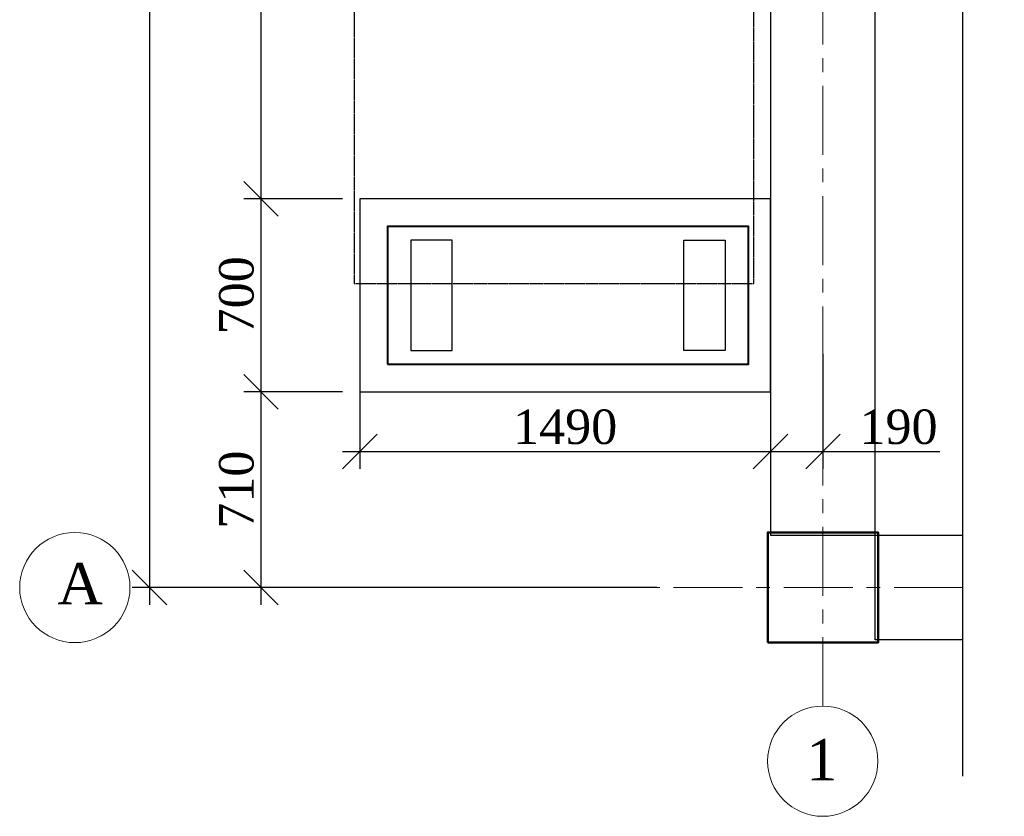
# Model space of a CAD drawing. Header units: millimetres. Extents: x 2063114 to 14983986, y -126020516 to 213791.
# Tile 220 of 256: x 2330326 to 2337470, y -1317498 to -1311718. Entities that reach past the tile are written whole.
import ezdxf

# ---------------------------------------------------------------- set-up
doc = ezdxf.new("R2010")
doc.units = ezdxf.units.MM
for name, pattern in [('ACAD_ISO04W100', [30, 24, -3, 0, -3]), ('CENTERX2', [4, 2.5, -0.5, 0.5, -0.5]), ('DASHEDX2', [38.1, 25.4, -12.7])]:
    doc.linetypes.add(name, pattern=pattern)
doc.layers.get('Defpoints').update_dxf_attribs({"color": 6, "lineweight": 35})
for name, color, linetype, lineweight in [('KOLONNNA', 1, 'Continuous', 50), ('АСО-оси', 24, 'CENTERX2', 20), ('Фундамент', 7, 'Continuous', 30)]:
    doc.layers.add(name, color=color, linetype=linetype, lineweight=lineweight)
doc.layers.add('osi', color=7, linetype='ACAD_ISO04W100', lineweight=13, true_color=0x575757)
doc.layers.add('Размеры', color=28, linetype='Continuous')
doc.styles.add('GENERATED_STYLE_5', font='times.ttf')
doc.styles.add('TIMES NEW', font='times.ttf', dxfattribs={"height": 200})
doc.dimstyles.new('50', dxfattribs={"dimtxt": 250, "dimasz": 250, "dimexe": 125, "dimexo": 125, "dimgap": 50, "dimtad": 1, "dimdec": 0, "dimlfac": 0.5, "dimtxsty": 'GENERATED_STYLE_5', "dimblk": 'OBLIQUE', "dimcen": 250, "dimdle": 125, "dimadec": 0, "dimazin": 0, "dimtfac": 1, "dimtdec": 0, "dimtmove": 0, "dimatfit": 3, "dimldrblk": 'OPEN90', "dimfxl": 1, "dimarcsym": 0})

# ---------------------------------------------------------------- blocks, each defined once
blk = doc.blocks.new('380')
at = {"layer": 'KOLONNNA', "color": 0, "ltscale": 100}
blk.add_lwpolyline([(23129924, 18355759.3), (23130324, 18355759.3), (23130324, 18355359.3), (23129924, 18355359.3)], close=True, dxfattribs=at)
blk = doc.blocks.new('_Oblique')
at = {"color": 0, "linetype": 'ByBlock', "lineweight": -2}
blk.add_line((-0.5, -0.5), (0.5, 0.5), dxfattribs=at)
blk = doc.blocks.new('*D684')
at = {"color": 0, "lineweight": -2, "ltscale": 200, "transparency": 16777216}
for p, q in [((2332077.2, -1315962.8), (2332077.2, -1314292.8)), ((2332668.6, -1314417.8), (2331952.2, -1314417.8)), ((2334948.6, -1315837.8), (2331952.2, -1315837.8))]:
    blk.add_line(p, q, dxfattribs=at)
at = {"layer": 'Defpoints', "color": 0, "lineweight": 30, "ltscale": 200, "transparency": 16777216}
for p in [(2332077.2, -1314417.8), (2332793.6, -1314417.8), (2335073.6, -1315837.8)]:
    blk.add_point(p, dxfattribs=at)
at = {"color": 0, "lineweight": -2, "ltscale": 200, "transparency": 16777216, "xscale": 250, "yscale": 250, "zscale": 250}
for p, rotation in [((2332077.2, -1314417.8), 90), ((2332077.2, -1315837.8), 270)]:
    blk.add_blockref('_Oblique', p, dxfattribs=dict(at, rotation=rotation))
at = {"color": 0, "lineweight": 15, "ltscale": 200, "transparency": 16777216, "insert": (2331899.7, -1315127.8), "char_height": 250, "attachment_point": 5, "rotation": 90, "style": 'GENERATED_STYLE_5'}
blk.add_mtext('710', dxfattribs=at)
blk = doc.blocks.new('_Open90')
at = {"color": 0, "linetype": 'ByBlock', "lineweight": -2}
for p, q in [((-0.5, 0.5), (0, 0)), ((0, 0), (-1, 0)), ((0, 0), (-0.5, -0.5))]:
    blk.add_line(p, q, dxfattribs=at)
blk = doc.blocks.new('*D685')
at = {"color": 0, "lineweight": -2, "ltscale": 200, "transparency": 16777216}
for p, q in [((2332077.2, -1314542.8), (2332077.2, -1312892.8)), ((2332668.6, -1313017.8), (2331952.2, -1313017.8)), ((2332668.6, -1314417.8), (2331952.2, -1314417.8))]:
    blk.add_line(p, q, dxfattribs=at)
at = {"layer": 'Defpoints', "color": 0, "lineweight": 30, "ltscale": 200, "transparency": 16777216}
for p in [(2332077.2, -1313017.8), (2332793.6, -1313017.8), (2332793.6, -1314417.8)]:
    blk.add_point(p, dxfattribs=at)
at = {"color": 0, "lineweight": -2, "ltscale": 200, "transparency": 16777216, "xscale": 250, "yscale": 250, "zscale": 250}
for p, rotation in [((2332077.2, -1313017.8), 90), ((2332077.2, -1314417.8), 270)]:
    blk.add_blockref('_Oblique', p, dxfattribs=dict(at, rotation=rotation))
at = {"color": 0, "lineweight": 15, "ltscale": 200, "transparency": 16777216, "insert": (2331899.7, -1313717.8), "char_height": 250, "attachment_point": 5, "rotation": 90, "style": 'GENERATED_STYLE_5'}
blk.add_mtext('700', dxfattribs=at)
blk = doc.blocks.new('*D686')
at = {"color": 0, "lineweight": -2, "ltscale": 200, "transparency": 16777216}
for p, q in [((2332077.2, -1313142.8), (2332077.2, -1308212.8)), ((2332668.6, -1308337.8), (2331952.2, -1308337.8)), ((2332668.6, -1313017.8), (2331952.2, -1313017.8))]:
    blk.add_line(p, q, dxfattribs=at)
at = {"layer": 'Defpoints', "color": 0, "lineweight": 30, "ltscale": 200, "transparency": 16777216}
for p in [(2332077.2, -1308337.8), (2332793.6, -1308337.8), (2332793.6, -1313017.8)]:
    blk.add_point(p, dxfattribs=at)
at = {"color": 0, "lineweight": -2, "ltscale": 200, "transparency": 16777216, "xscale": 250, "yscale": 250, "zscale": 250}
for p, rotation in [((2332077.2, -1308337.8), 90), ((2332077.2, -1313017.8), 270)]:
    blk.add_blockref('_Oblique', p, dxfattribs=dict(at, rotation=rotation))
at = {"color": 0, "lineweight": 15, "ltscale": 200, "transparency": 16777216, "insert": (2331900.1, -1310677.8), "char_height": 250, "attachment_point": 5, "rotation": 90, "style": 'GENERATED_STYLE_5'}
blk.add_mtext('2340', dxfattribs=at)
blk = doc.blocks.new('*D714')
at = {"color": 0, "lineweight": -2, "ltscale": 200, "transparency": 16777216}
for p, q in [((2332793.6, -1313842.8), (2332793.6, -1314975.6)), ((2335773.6, -1313842.8), (2335773.6, -1314975.6)), ((2332668.6, -1314850.6), (2335898.6, -1314850.6))]:
    blk.add_line(p, q, dxfattribs=at)
at = {"layer": 'Defpoints', "color": 0, "lineweight": 30, "ltscale": 200, "transparency": 16777216}
for p in [(2332793.6, -1313717.8), (2335773.6, -1313717.8), (2335773.6, -1314850.6)]:
    blk.add_point(p, dxfattribs=at)
at = {"color": 0, "lineweight": -2, "ltscale": 200, "transparency": 16777216, "xscale": 250, "yscale": 250, "zscale": 250, "rotation": 180}
blk.add_blockref('_Oblique', (2332793.6, -1314850.6), dxfattribs=at)
at = {"color": 0, "lineweight": -2, "ltscale": 200, "transparency": 16777216, "xscale": 250, "yscale": 250, "zscale": 250}
blk.add_blockref('_Oblique', (2335773.6, -1314850.6), dxfattribs=at)
at = {"color": 0, "lineweight": 15, "ltscale": 200, "transparency": 16777216, "insert": (2334283.6, -1314673.1), "char_height": 250, "attachment_point": 5, "style": 'GENERATED_STYLE_5'}
blk.add_mtext('1490', dxfattribs=at)
blk = doc.blocks.new('*D715')
at = {"color": 0, "lineweight": -2, "transparency": 16777216}
for p, q in [((2336153.6, -1314142.6), (2336153.6, -1314975.6)), ((2335773.6, -1314478.7), (2335773.6, -1314975.6)), ((2335648.6, -1314850.6), (2336153.6, -1314850.6)), ((2336153.6, -1314850.6), (2337000.9, -1314850.6))]:
    blk.add_line(p, q, dxfattribs=at)
at = {"layer": 'Defpoints', "color": 0, "lineweight": 30, "transparency": 16777216}
for p in [(2336153.6, -1314017.6), (2335773.6, -1314353.7), (2336153.6, -1314850.6)]:
    blk.add_point(p, dxfattribs=at)
at = {"color": 0, "lineweight": -2, "transparency": 16777216, "xscale": 250, "yscale": 250, "zscale": 250, "rotation": 180}
blk.add_blockref('_Oblique', (2335773.6, -1314850.6), dxfattribs=at)
at = {"color": 0, "lineweight": -2, "transparency": 16777216, "xscale": 250, "yscale": 250, "zscale": 250}
blk.add_blockref('_Oblique', (2336153.6, -1314850.6), dxfattribs=at)
at = {"color": 0, "transparency": 16777216, "insert": (2336702.2, -1314673.1), "char_height": 250, "attachment_point": 5, "style": 'GENERATED_STYLE_5'}
blk.add_mtext('190', dxfattribs=at)
blk = doc.blocks.new('*D698')
at = {"color": 0, "lineweight": -2, "ltscale": 200, "transparency": 16777216}
for p, q in [((2331268.3, -1303112.8), (2331268.3, -1315962.8)), ((2332916.2, -1315837.8), (2331143.3, -1315837.8))]:
    blk.add_line(p, q, dxfattribs=at)
at = {"layer": 'Defpoints', "color": 0, "lineweight": 30, "ltscale": 200, "transparency": 16777216}
for p in [(2331268.3, -1303237.8), (2331268.3, -1315837.8), (2333041.2, -1315837.8)]:
    blk.add_point(p, dxfattribs=at)
at = {"color": 0, "lineweight": -2, "ltscale": 200, "transparency": 16777216, "xscale": 250, "yscale": 250, "zscale": 250}
for p, rotation in [((2331268.3, -1303237.8), 90), ((2331268.3, -1315837.8), 270)]:
    blk.add_blockref('_Oblique', p, dxfattribs=dict(at, rotation=rotation))
at = {"color": 0, "lineweight": 15, "ltscale": 200, "transparency": 16777216, "insert": (2331091.1, -1309537.8), "char_height": 250, "attachment_point": 5, "rotation": 90, "style": 'GENERATED_STYLE_5'}
blk.add_mtext('6300', dxfattribs=at)

msp = doc.modelspace()

# ---------------------------------------------------------------- linework, layer by layer
at = {"color": 0, "ltscale": 100}
msp.add_lwpolyline([(2335773.58808, -1315457.79681), (2336533.58808, -1315457.79681), (2336533.58808, -1303617.79681), (2335773.58808, -1303617.79681)], close=True, dxfattribs=at)
msp.add_lwpolyline([(2332793.58808, -1314417.79681), (2335773.58808, -1314417.79681), (2335773.58808, -1313017.79681), (2332793.58808, -1313017.79681)], close=True)
at = {"lineweight": 30}
for points in [[(2333463.58808, -1314117.79681), (2333463.58808, -1313317.79681), (2333163.58808, -1313317.79681), (2333163.58808, -1314117.79681)], [(2335443.58808, -1313317.79681), (2335443.58808, -1314117.79681), (2335143.58808, -1314117.79681), (2335143.58808, -1313317.79681)]]:
    msp.add_lwpolyline(points, close=True, dxfattribs=at)
at = {"color": 0, "ltscale": 100}
msp.add_lwpolyline([(2337169.61206, -1316217.79681), (2336533.58808, -1316217.79681), (2336533.58808, -1315457.79681), (2337169.61206, -1315457.79681)], dxfattribs=at)
at = {"layer": 'osi', "color": 0, "linetype": 'ByBlock', "ltscale": 5}
for centre in [(2330726.07737, -1315837.79681), (2336152.5249, -1317097.88732)]:
    msp.add_circle(centre, 400, dxfattribs=at)
at = {"layer": 'АСО-оси', "color": 1, "lineweight": 15, "ltscale": 200}
for p, q in [((2336153.58808, -1316697.88873), (2336153.58808, -1291736.24097)), ((2337169.61206, -1315837.79681), (2331826.07737, -1315837.79681))]:
    msp.add_line(p, q, dxfattribs=at)
at = {"layer": 'Размеры'}
msp.add_lwpolyline([(2337169.61206, -1317206.80495), (2337169.61206, -1304797.05437), (2336869.61206, -1304597.05437), (2337469.61206, -1304397.05437), (2337169.61206, -1304197.05437), (2337169.61206, -1291955.24246)], dxfattribs=at)
at = {"layer": 'Размеры', "color": 1, "linetype": 'DASHEDX2', "ltscale": 0.2}
msp.add_lwpolyline([(2335653.58808, -1300537.79681), (2332753.58808, -1300537.79681), (2332753.58808, -1313632.5637), (2335653.58808, -1313632.5637)], close=True, dxfattribs=at)
at = {"layer": 'Фундамент', "lineweight": 40}
msp.add_lwpolyline([(2332993.58808, -1314217.79681), (2335613.58808, -1314217.79681), (2335613.58808, -1313217.79681), (2332993.58808, -1313217.79681)], close=True, dxfattribs=at)

# ---------------------------------------------------------------- block references
at = {"color": 0, "xscale": -2, "yscale": 2, "zscale": 2, "rotation": 180}
msp.add_blockref('380', (-43924094.40112, 35395280.84096), dxfattribs=at)

# ---------------------------------------------------------------- texts
at = {"style": 'TIMES NEW'}
for s, p in [('А', (2330600.64522, -1315959.35585)), ('1', (2336032.53742, -1317236.96647))]:
    msp.add_text(s, height=300, dxfattribs=at).set_placement(p)

# ---------------------------------------------------------------- dimensions: what is measured, and where the dimension line sits
at = {"color": 1, "lineweight": 15, "ltscale": 200}
for base, p1, p2, picture, middle in [((2331268.28397, -1315837.79681), (2331268.28397, -1303237.79681), (2333041.19627, -1315837.79681), '*D698', (2331091.12103, -1309537.79681)), ((2332077.24582, -1308337.79681), (2332793.58808, -1313017.79681), (2332793.58808, -1308337.79681), '*D686', (2331900.08287, -1310677.79681)), ((2332077.24582, -1313017.79681), (2332793.58808, -1314417.79681), (2332793.58808, -1313017.79681), '*D685', (2331899.72238, -1313717.79681)), ((2332077.24582, -1314417.79681), (2335073.58808, -1315837.79681), (2332793.58808, -1314417.79681), '*D684', (2331899.72238, -1315127.79681))]:
    dim = msp.add_linear_dim(base=base, p1=p1, p2=p2, angle=270, dimstyle='50', dxfattribs=at)
    dim.commit()
    dim.dimension.update_dxf_attribs({"geometry": picture, "text_midpoint": middle})
dim = msp.add_linear_dim(base=(2335773.58808, -1314850.62711), p1=(2332793.58808, -1313717.79681), p2=(2335773.58808, -1313717.79681), dimstyle='50', dxfattribs=at)
dim.commit()
dim.dimension.update_dxf_attribs({"geometry": '*D714', "text_midpoint": (2334283.58808, -1314673.10368)})
dim = msp.add_linear_dim(base=(2336153.58808, -1314850.62711), p1=(2335773.58808, -1314353.70017), p2=(2336153.58808, -1314017.62706), dimstyle='50')
dim.commit()
dim.dimension.update_dxf_attribs({"geometry": '*D715', "text_midpoint": (2336702.23624, -1314673.10368)})

doc.saveas('drawing.dxf')
